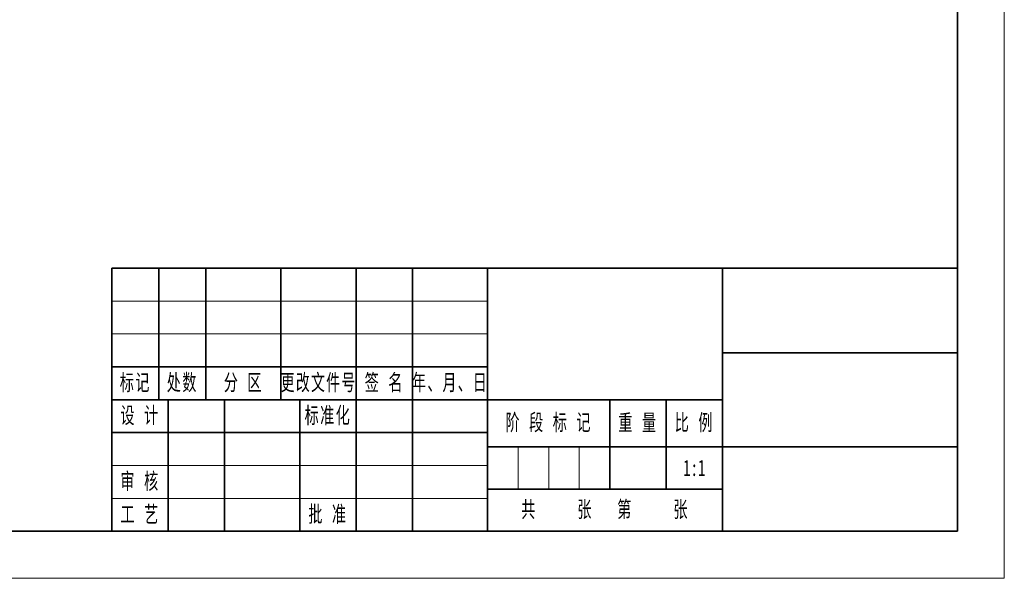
# Model space of a CAD drawing. Header units: millimetres. Extents: x -210 to 210, y -148 to 247.
# Tile 3 of 4: x 0 to 210, y -148 to -30. Entities that reach past the tile are written whole.
import ezdxf
from ezdxf.enums import TextEntityAlignment as Align

# ---------------------------------------------------------------- set-up
doc = ezdxf.new("R2010")
doc.units = ezdxf.units.MM
doc.layers.add('EB0', color=7, linetype='Continuous', lineweight=35)
doc.layers.add('细实线层', color=7, linetype='Continuous', lineweight=18)
doc.styles.add('标准', font='txt', dxfattribs={"width": 0.667})

# ---------------------------------------------------------------- blocks, each defined once
blk = doc.blocks.new('$CAXA_FRAME_13B17AC1$')
at = {"layer": 'EB0', "color": 0, "linetype": 'Continuous', "lineweight": 18}
for p, q in [((210, 148.5), (210, -148.5)), ((210, -148.5), (-210, -148.5))]:
    blk.add_line(p, q, dxfattribs=at)
at = {"layer": 'EB0', "color": 0, "linetype": 'Continuous', "lineweight": 35}
for p, q in [((199.9999962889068, -138.499999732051), (200.0000037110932, 138.5000002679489)), ((-200.0000037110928, -138.4999890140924), (199.9999962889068, -138.499999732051))]:
    blk.add_line(p, q, dxfattribs=at)
blk = doc.blocks.new('$CAXA_TITLE_151E506F$')
at = {"layer": 'EB0', "linetype": 'Continuous', "lineweight": 35}
for p, q in [((-180, 56), (0, 56)), ((-180, 56), (-180, 0)), ((-170, 28), (-170, 56)), ((-160, 28), (-160, 56)), ((-144, 28), (-144, 56)), ((-128, 28), (-128, 56)), ((-116, 28), (-116, 56)), ((-100, 56), (-100, 0)), ((-50, 0), (-50, 56)), ((0, 56), (0, 0)), ((0, 38), (-50, 38)), ((-100, 35), (-180, 35)), ((-50, 28), (-180, 28)), ((-168, 0), (-168, 28)), ((-156, 0), (-156, 28)), ((-140, 0), (-140, 28)), ((-128, 0), (-128, 28)), ((-116, 0), (-116, 28)), ((-74.00000000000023, 28), (-74, 9)), ((-62, 28), (-62, 9)), ((-100, 21), (-180, 21)), ((-50, 18), (-100, 18)), ((0, 18), (-50, 18)), ((-50, 9), (-100, 9)), ((0, 0), (-180, 0))]:
    blk.add_line(p, q, dxfattribs=at)
at = {"layer": '细实线层', "linetype": 'Continuous', "lineweight": 18}
for p, q in [((-100, 49), (-180, 49)), ((-100, 42), (-180, 42)), ((-93.5, 17.99999999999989), (-93.5, 8.999999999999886)), ((-87, 17.99999999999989), (-87, 8.999999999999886)), ((-80.5, 17.99999999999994), (-80.5, 8.999999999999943)), ((-100, 14), (-180, 14)), ((-100, 7), (-180, 7))]:
    blk.add_line(p, q, dxfattribs=at)
at = {"layer": 'EB0', "char_height": 3.46513671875, "attachment_point": 5, "line_spacing_factor": 1.150569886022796, "style": '标准'}
for s, insert, width in [('\\T1.1;标记', (-175, 31.49999999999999), 10), ('\\T1.1;处数', (-165, 31.50000000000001), 10), ('\\T1.1;分 区', (-152, 31.5), 16), ('\\T1.1;{\\W0.650776;更改文件号}', (-135.9672015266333, 31.5), 31.25836480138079), ('\\T1.1;签 名', (-122, 31.5), 12), ('\\T1.1;{\\W0.652103;年、月、日}', (-107.978351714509, 31.5), 30.51595875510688), ('\\T1.1;设 计', (-174, 24.49999999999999), 12), ('\\T1.1;设 计', (-174, 24.49999999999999), 12), ('\\T1.1;标准化', (-134, 24.5), 12), ('\\T1.1;阶 段 标 记', (-87.00000000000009, 22.99999999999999), 25.99999999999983), ('\\T1.1;重 量', (-68.00000000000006, 23), 12.00000000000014), ('\\T1.1;比 例', (-56, 22.99999999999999), 12), ('\\T1.1;审 核', (-174, 10.5), 12), ('\\T1.1;共     张   第     张', (-75, 4.5), 50), ('\\T1.1;工 艺', (-174, 3.499999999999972), 12), ('\\T1.1;批 准', (-134, 3.499999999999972), 12)]:
    blk.add_mtext(s, dxfattribs=dict(at, insert=insert, width=width))
at = {"layer": 'EB0', "color": 0, "linetype": 'Continuous', "style": '标准'}
for tag, height, width, p in [('标记C', 3.46513671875, 0.667, (-175, 52.5)), ('处数C', 3.46513671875, 0.667, (-165, 52.5)), ('分区C', 3.46513671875, 0.667, (-152, 52.5)), ('更改文件_编号C', 3.46513671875, 0.406865, (-136, 52.5)), ('标记签名C', 3.46513671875, 0.469271, (-122, 52.5)), ('标记_日期C', 3.46513671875, 0.569611, (-108, 52.5)), ('单位名称', 6.930273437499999, 0.667, (-25, 47)), ('标记B', 3.46513671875, 0.667, (-175, 45.5)), ('处数B', 3.46513671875, 0.667, (-165, 45.5)), ('分区B', 3.46513671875, 0.667, (-152, 45.5)), ('更改文件_编号B', 3.46513671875, 0.406865, (-136, 45.5)), ('标记签名B', 3.46513671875, 0.469271, (-122, 45.5)), ('标记_日期B', 3.46513671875, 0.569611, (-108, 45.5)), ('材料名称', 6.930273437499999, 0.667, (-75, 42)), ('标记A', 3.46513671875, 0.667, (-175, 38.5)), ('处数A', 3.46513671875, 0.667, (-165, 38.5)), ('分区A', 3.46513671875, 0.667, (-152, 38.5)), ('更改文件_编号A', 3.46513671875, 0.406865, (-136, 38.5)), ('标记签名A', 3.46513671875, 0.469271, (-122, 38.5)), ('标记_日期A', 3.46513671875, 0.569611, (-108, 38.5)), ('图纸名称', 6.930273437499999, 0.667, (-25, 28)), ('设计_人员编号', 3.46513671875, 0.323776, (-162, 24.5)), ('设计_日期', 3.46513671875, 0.639915, (-148, 24.5)), ('标准化_人员编号', 3.46513671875, 0.28032, (-122, 24.5)), ('标准化_日期', 3.46513671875, 0.522514, (-108, 24.5)), ('阶段标记A', 3.46513671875, 0.234636, (-96.75, 13.5)), ('阶段标记B', 3.46513671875, 0.234636, (-90.25, 13.5)), ('阶段标记C', 3.46513671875, 0.234636, (-83.75, 13.5)), ('阶段标记D', 3.46513671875, 0.234636, (-77.25, 13.5)), ('重量', 3.46513671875, 0.667, (-68.00000000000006, 13.5)), ('图纸比例', 3.46513671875, 0.535345, (-56, 13.50000000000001)), ('审核_人员编号', 3.46513671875, 0.323776, (-162, 10.5)), ('审核_日期', 3.46513671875, 0.639915, (-148, 10.5)), ('图纸编号', 6.930273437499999, 0.667, (-25, 9)), ('页数', 3.46513671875, 0.667, (-87.5, 4.5)), ('页码', 3.46513671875, 0.667, (-62.5, 4.5)), ('工艺_人员编号', 3.46513671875, 0.323776, (-162, 3.5)), ('工艺_日期', 3.46513671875, 0.639915, (-148, 3.5)), ('批准_人员编号', 3.46513671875, 0.323776, (-122, 3.5)), ('批准_日期', 3.46513671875, 0.639915, (-108, 3.5))]:
    blk.add_attdef(tag, text='', height=height, dxfattribs=dict(at, width=width)).set_placement(p, align=Align.MIDDLE_CENTER)

msp = doc.modelspace()

# ---------------------------------------------------------------- block references
at = {"layer": 'EB0', "linetype": 'Continuous', "lineweight": 35}
msp.add_blockref('$CAXA_FRAME_13B17AC1$', (0, 0), dxfattribs=at)
at = {"layer": 'EB0', "linetype": 'Continuous', "lineweight": 18}
ref = msp.add_blockref('$CAXA_TITLE_151E506F$', (199.9999962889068, -138.499999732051), dxfattribs=at)
ref.add_attrib('图纸比例', '1:1', dxfattribs={"color": 0, "linetype": 'Continuous', "height": 3.46513671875, "style": '标准', "width": 0.667}).set_placement((143.9999962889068, -124.999999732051), align=Align.MIDDLE_CENTER)

doc.saveas('drawing.dxf')
